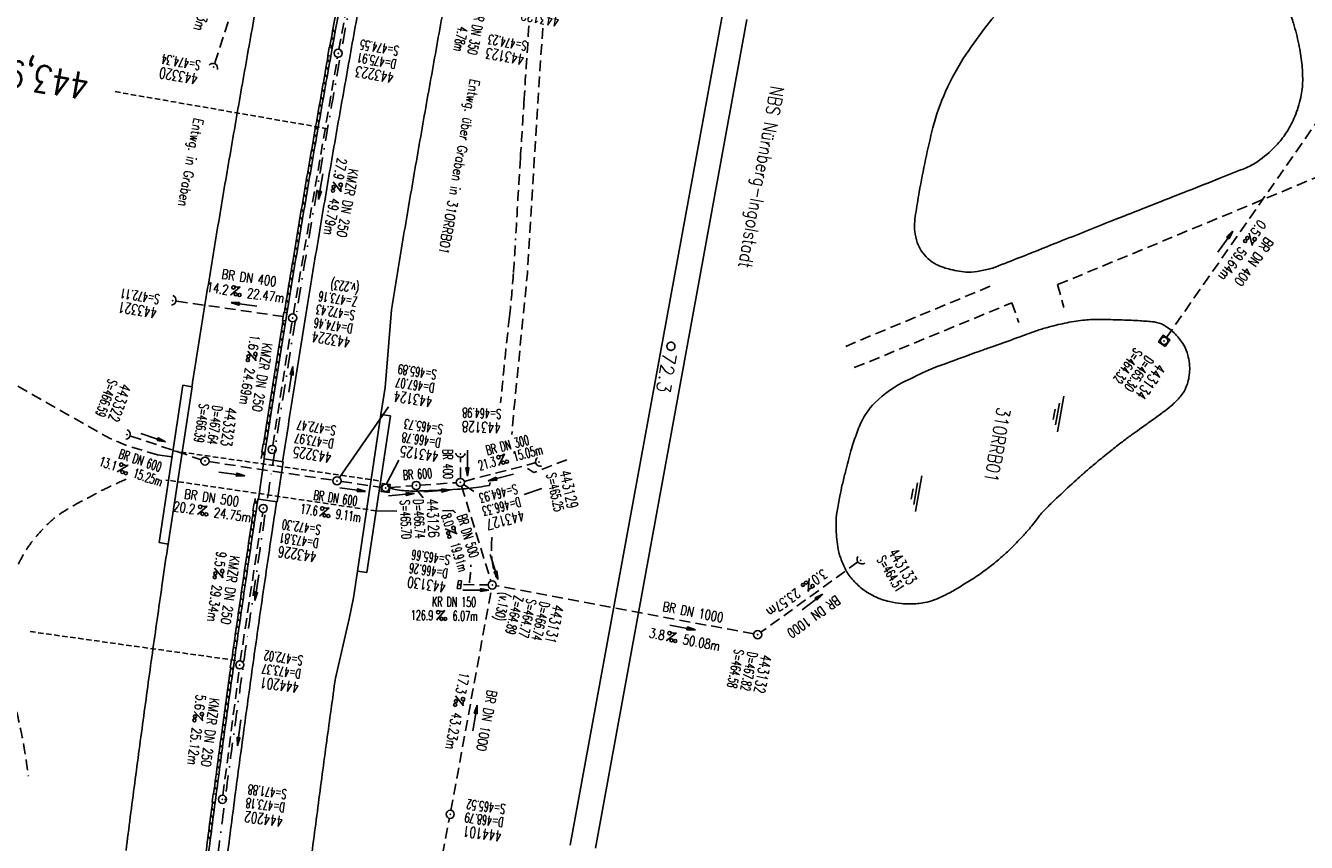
# Model space of a CAD drawing. Extents: x 459406 to 461721, y 413308 to 423218.
# Tile 121 of 256: x 460988 to 461225, y 417516 to 417667. Entities that reach past the tile are written whole.
import ezdxf
from ezdxf.enums import TextEntityAlignment as Align

# ---------------------------------------------------------------- set-up
doc = ezdxf.new("R2010")
doc.units = 0
doc.header["$LTSCALE"] = 2
doc.header["$MEASUREMENT"] = 0
for name, pattern in [('AUSGEZOGEN', [0]), ('GESTRICH-X2', [1.5, 1, -0.5]), ('GESTRICHELT', [0.75, 0.5, -0.25]), ('LT00', [0]), ('STRICHPT-X3', [3, 1.5, -0.75, 0, -0.75])]:
    doc.linetypes.add(name, pattern=pattern)
doc.layers.get('0').update_dxf_attribs({"linetype": 'AUSGEZOGEN'})
for name, color, linetype in [('ACHSE', 1, 'STRICHPT-X3'), ('BAUWO', 1, 'CONTINUOUS'), ('BAUWU', 1, 'GESTRICHELT'), ('FBR', 8, 'CONTINUOUS'), ('HEKTOM', 1, 'GESTRICHELT'), ('KANAL', 7, 'GESTRICH-X2'), ('NBS', 7, 'AUSGEZOGEN'), ('NBS-TRASSE', 7, 'CONTINUOUS'), ('PFEIL', 7, 'CONTINUOUS'), ('RINNE', 200, 'CONTINUOUS'), ('RRB', 4, 'AUSGEZOGEN'), ('RRHB', 4, 'AUSGEZOGEN'), ('SCHACHTNR', 6, 'CONTINUOUS'), ('SCHRIFT', 7, 'AUSGEZOGEN'), ('SCHSYMBOL', 7, 'AUSGEZOGEN'), ('STRASSE', 8, 'AUSGEZOGEN'), ('TEXTO', 4, 'CONTINUOUS'), ('TEXTU', 4, 'CONTINUOUS'), ('WEG', 8, 'GESTRICH-X2')]:
    doc.layers.add(name, color=color, linetype=linetype)
doc.styles.add('ROMANS', font='romans.shx', dxfattribs={"width": 0.8})
doc.styles.get("Standard").update_dxf_attribs({"font": 'TXT.SHX'})

# ---------------------------------------------------------------- blocks, each defined once
blk = doc.blocks.new('42')
at = {"color": 0}
blk.add_arc((-0.02, -0.31), 0.91, 12.5363, 167.4637, dxfattribs=at)
blk.add_point((0, 0), dxfattribs=at)
blk = doc.blocks.new('40')
at = {"color": 0}
blk.add_arc((0.02, 0.31), 0.91, 192.5363, 347.4637, dxfattribs=at)
blk.add_point((0, 0), dxfattribs=at)
blk = doc.blocks.new('GST')
at = {"color": 0}
blk.add_circle((0, 0), 0.75, dxfattribs=at)
blk.add_point((0, 0), dxfattribs=at)
blk = doc.blocks.new('10')
blk.add_blockref('GST', (0, 0))
blk = doc.blocks.new('PROM')
blk.add_line((1.57, 1.82), (0.02, 0.02))
for centre, radius in [((0.32, 1.51), 0.317), ((0.94, 0.29), 0.283), ((1.64, 0.29), 0.283)]:
    blk.add_circle(centre, radius)
blk.add_arc((0.99, 2.68), 1.03, 239.1414, 303.3549)
blk = doc.blocks.new('PFEIL2')
at = {"color": 0}
for p, q in [((0.88, 0), (-2.4, -0.01)), ((0.88, -0.27), (0.88, 0.28)), ((0.88, 0.28), (2.43, 0.01)), ((0.91, 0.27), (0.88, 0.26)), ((0.97, 0.26), (0.88, 0.25)), ((1.02, 0.25), (0.88, 0.23)), ((1.07, 0.24), (0.88, 0.21)), ((1.13, 0.23), (0.88, 0.19)), ((1.18, 0.22), (0.88, 0.17)), ((1.24, 0.21), (0.88, 0.15)), ((1.29, 0.21), (0.88, 0.14)), ((1.34, 0.2), (0.88, 0.12)), ((1.4, 0.19), (0.88, 0.1)), ((1.45, 0.18), (0.88, 0.08)), ((1.51, 0.17), (0.88, 0.06)), ((1.56, 0.16), (0.88, 0.04)), ((1.61, 0.15), (0.88, 0.02)), ((1.67, 0.14), (0.88, 0.01)), ((1.72, 0.13), (0.88, -0.01)), ((1.78, 0.12), (0.88, -0.03)), ((1.83, 0.11), (0.88, -0.05)), ((1.88, 0.1), (0.88, -0.07)), ((1.94, 0.09), (0.88, -0.09)), ((2.05, 0.08), (0.88, -0.12)), ((1.99, 0.08), (0.88, -0.11)), ((2.1, 0.07), (0.88, -0.14)), ((2.15, 0.06), (0.88, -0.16)), ((2.21, 0.05), (0.88, -0.18)), ((2.26, 0.04), (0.88, -0.2)), ((2.32, 0.03), (0.88, -0.22)), ((2.37, 0.02), (0.88, -0.23)), ((2.42, 0.01), (0.88, -0.25)), ((2.43, 0.01), (0.88, -0.27))]:
    blk.add_line(p, q, dxfattribs=at)
blk = doc.blocks.new('20')
blk.add_lwpolyline([(-0.75, -0.75), (0.75, -0.75), (0.75, 0.75), (-0.75, 0.75)], close=True)
blk.add_circle((0, 0), 0.676)
blk.add_point((0, 0))
blk = doc.blocks.new('30')
at = {"color": 0}
for p, q in [((-0.75, -0.29), (-0.75, 0.29)), ((-0.75, 0.29), (0.75, 0.29)), ((0.75, 0.29), (0.75, -0.29)), ((0.75, -0.29), (-0.75, -0.29))]:
    blk.add_line(p, q, dxfattribs=at)
blk.add_point((0, 0), dxfattribs=at)
blk = doc.blocks.new('SYMB0002')
at = {"linetype": 'LT00'}
blk.add_lwpolyline([(19.7, 0), (19.5, 2.5), (19.1, 4.9), (18.3, 7.2), (17.3, 9.5), (15.9, 11.6), (14.3, 13.5), (12.5, 15.2), (10.5, 16.6), (8.4, 17.8), (6.1, 18.7), (3.7, 19.3), (1.2, 19.6), (-1.2, 19.6), (-3.7, 19.3), (-6.1, 18.7), (-8.4, 17.8), (-10.5, 16.6), (-12.5, 15.2), (-14.3, 13.5), (-15.9, 11.6), (-17.3, 9.5), (-18.3, 7.2), (-19.1, 4.9), (-19.5, 2.5), (-19.7, 0), (-19.5, -2.5), (-19.1, -4.9), (-18.3, -7.2), (-17.3, -9.5), (-15.9, -11.6), (-14.3, -13.5), (-12.5, -15.2), (-10.5, -16.6), (-8.4, -17.8), (-6.1, -18.7), (-3.7, -19.3), (-1.2, -19.6), (1.2, -19.6), (3.7, -19.3), (6.1, -18.7), (8.4, -17.8), (10.5, -16.6), (12.5, -15.2), (14.3, -13.5), (15.9, -11.6), (17.3, -9.5), (18.3, -7.2), (19.1, -4.9), (19.5, -2.5), (19.7, 0)], dxfattribs=at)
blk = doc.blocks.new('WASSER2')
at = {"layer": 'TEXTU'}
for p, q in [((-3.34, 0.01), (3.36, 0.01)), ((-1.9, -0.54), (2.16, -0.54)), ((-0.7, -1.16), (1.24, -1.16))]:
    blk.add_line(p, q, dxfattribs=at)

msp = doc.modelspace()

# ---------------------------------------------------------------- linework, layer by layer
at = {"layer": 'ACHSE', "flags": 128}
msp.add_lwpolyline([(461161.88, 420437.76, -0.000001), (461165.78, 420419.42, -0.000002), (461167.09, 420413.31), (461177.49, 420364.41), (461187.91, 420315.5), (461193.11, 420291.05), (461198.32, 420266.6, 0.000013), (461200.55, 420256.1, -0.000008), (461202.78, 420245.61, -0.000126), (461202.84, 420245.34, -0.000011), (461203.52, 420242.15, -0.001203), (461205.52, 420232.59, -0.000771), (461208.59, 420217.67, -0.001324), (461210.77, 420206.86, -0.001044), (461213.46, 420193.14, -0.001041), (461215.82, 420180.84, -0.001046), (461218.13, 420168.58, -0.001043), (461220.38, 420156.31, -0.00104), (461222.59, 420143.98, -0.00104), (461224.74, 420131.65, -0.001043), (461226.84, 420119.35, -0.001046), (461228.88, 420107.04, -0.001042), (461230.89, 420094.68, -0.001044), (461232.83, 420082.32, -0.001045), (461234.73, 420069.98, -0.001048), (461236.57, 420057.6, -0.00105), (461238.36, 420045.24, -0.001042), (461240.1, 420032.88, -0.00104), (461241.79, 420020.48, -0.001038), (461243.43, 420008.07, -0.00104), (461245.01, 419995.69, -0.001048), (461246.55, 419983.28, -0.001048), (461248.03, 419970.87, -0.001045), (461249.46, 419958.47, -0.001042), (461250.84, 419946.03, -0.00104), (461252.16, 419933.58, -0.001043), (461253.44, 419921.16, -0.001047), (461254.66, 419908.73, -0.001046), (461255.83, 419896.28, -0.001044), (461256.95, 419883.83, -0.001044), (461258.01, 419871.37, -0.001042), (461259.03, 419858.92, -0.001041), (461259.99, 419846.45, -0.001045), (461260.9, 419833.96, -0.00105), (461261.76, 419821.51, -0.001044), (461262.56, 419809.09, -0.001035), (461263.31, 419796.56, -0.001039), (461264.02, 419784.01, -0.001052), (461264.67, 419771.6, -0.001051), (461265.26, 419759.2, -0.001036), (461265.81, 419746.63, -0.001035), (461266.31, 419734.06, -0.001048), (461266.74, 419721.64, -0.001053), (461267.13, 419709.21, -0.001043), (461267.47, 419696.65, -0.001038), (461267.78, 419683.02, -0.001246), (461267.99, 419671.66, -0.000845), (461268.2, 419656.35, -0.001335), (461268.29, 419646.66, -0.000076), (461268.34, 419639.67, -0.000344), (461268.35, 419638.12, -0.000008), (461268.39, 419629.89, 0.000017), (461268.44, 419621.66, 0.000001), (461268.5, 419609.16, -0.000009), (461268.57, 419596.66, -0.000011), (461268.64, 419584.16, 0.000013), (461268.7, 419571.66, 0.000007), (461268.77, 419559.16, -0.00001), (461268.84, 419546.66), (461269.1, 419496.66), (461269.37, 419446.66), (461269.63, 419396.66), (461269.9, 419346.67), (461270.16, 419296.67), (461270.43, 419246.67), (461270.69, 419196.67), (461270.96, 419146.67), (461271.22, 419096.67), (461271.49, 419046.67), (461271.75, 418996.67, -0.00001), (461271.82, 418984.17, 0.000007), (461271.88, 418971.67, 0.000013), (461271.95, 418959.17, -0.00001), (461272.02, 418946.67, -0.00001), (461272.08, 418934.17, 0.00001), (461272.15, 418921.67, 0.00001), (461272.21, 418909.17, -0.00001), (461272.28, 418896.67, -0.00001), (461272.35, 418884.17, 0.00001), (461272.41, 418871.67, 0.00001), (461272.48, 418859.17, -0.000008), (461272.55, 418846.67, -0.000012), (461272.61, 418834.17, 0.000001), (461272.68, 418821.67, 0.000028), (461272.72, 418813.34, -0.000014), (461272.77, 418805, -0.000517), (461272.77, 418803.54, -0.00011), (461272.79, 418796.67, -0.00198), (461272.78, 418786.97, -0.001256), (461272.67, 418771.67, -0.001874), (461272.51, 418760.32, -0.00156), (461272.22, 418746.68, -0.001561), (461271.89, 418734.16, -0.001568), (461271.47, 418721.69, -0.001564), (461270.98, 418709.23, -0.001556), (461270.41, 418696.71, -0.001558), (461269.76, 418684.2, -0.001564), (461269.03, 418671.75, -0.001572), (461268.22, 418659.29, -0.001568), (461267.34, 418646.81, -0.001561), (461266.38, 418634.35, -0.001559), (461265.34, 418621.89, -0.001562), (461264.22, 418609.41, -0.001569), (461263.02, 418597, -0.001568), (461261.75, 418584.58, -0.001563), (461260.4, 418572.14, -0.001556), (461258.97, 418559.71, -0.001558), (461257.46, 418547.31, -0.001565), (461255.88, 418534.9, -0.001566), (461254.22, 418522.52, -0.001565), (461252.48, 418510.16, -0.001561), (461250.66, 418497.77, -0.001562), (461248.77, 418485.4, -0.001565), (461246.8, 418473.07, -0.001567), (461244.75, 418460.75, -0.001565), (461242.63, 418448.42, -0.001562), (461240.43, 418436.12, -0.001561), (461238.15, 418423.83, -0.001563), (461235.79, 418411.54, -0.001567), (461233.36, 418399.29, -0.001565), (461230.85, 418387.07, -0.00156), (461228.26, 418374.82, -0.001559), (461225.6, 418362.59, -0.001563), (461222.86, 418350.41, -0.001567), (461220.05, 418338.24, -0.001564), (461217.16, 418326.07, -0.001562), (461214.19, 418313.92, -0.001563), (461211.15, 418301.8, -0.001563), (461207.62, 418288.1, -0.002038), (461204.84, 418277.61, -0.001089), (461200.88, 418263.05, -0.001658), (461198.22, 418253.5, -0.000013), (461197.53, 418251.04, -0.000228), (461197.49, 418250.9, -0.000007), (461194.46, 418240.17, 0.000006), (461191.43, 418229.44), (461184.63, 418205.39), (461177.83, 418181.33, 0.000005), (461174.44, 418169.3, -0.000005), (461171.04, 418157.27, -0.000019), (461167.64, 418145.24, 0.000019), (461164.24, 418133.21), (461157.44, 418109.15), (461150.65, 418085.09, 0.000005), (461147.25, 418073.06, -0.000001), (461143.85, 418061.03, -0.000002), (461140.45, 418049.01, -0.000002), (461137.05, 418036.98, -0.000015), (461133.65, 418024.95, 0.000019), (461130.25, 418012.92), (461123.46, 417988.86), (461116.66, 417964.8, 0.000001), (461115.31, 417960.01, 0.000001), (461112.35, 417949.55, 0.000375), (461111.88, 417947.88, 0.000088), (461109.88, 417940.74, 0.001331), (461107.28, 417931.38, 0.000846), (461103.25, 417916.63, 0.001238), (461100.29, 417905.61, 0.001041), (461096.83, 417892.47, 0.001036), (461093.69, 417880.37, 0.001036), (461090.61, 417868.26, 0.001038), (461087.57, 417856.12, 0.00104), (461084.59, 417844, 0.001041), (461081.65, 417831.86, 0.001037), (461078.77, 417819.68, 0.001037), (461075.93, 417807.51, 0.001036), (461073.15, 417795.32, 0.001043), (461070.41, 417783.09, 0.001049), (461067.73, 417770.91, 0.00104), (461065.11, 417758.74, 0.001034), (461062.53, 417746.46, 0.00103), (461059.99, 417734.18, 0.001036), (461057.52, 417721.97, 0.001044), (461055.1, 417709.74, 0.001039), (461052.71, 417697.44, 0.00104), (461050.38, 417685.14, 0.001043), (461048.11, 417672.86, 0.001039), (461045.89, 417660.59, 0.001034), (461043.72, 417648.25, 0.001037), (461041.59, 417635.89, 0.001045), (461039.53, 417623.61, 0.001043), (461037.52, 417611.32, 0.001035), (461035.54, 417598.93, 0.001032), (461033.62, 417586.54, 0.001037), (461031.76, 417574.21, 0.001044), (461029.95, 417561.86, 0.001041), (461028.19, 417549.47, 0.001039), (461026.47, 417537.08, 0.00104), (461024.82, 417524.7, 0.001038), (461023.21, 417512.31, 0.001036), (461021.65, 417499.9, 0.001039), (461020.15, 417487.47, 0.001043), (461018.7, 417475.08, 0.001041), (461017.3, 417462.68, 0.001038), (461015.95, 417450.23, 0.001035), (461014.65, 417437.76, 0.00104), (461013.4, 417425.36, 0.001038), (461012.21, 417412.95, 0.001032), (461011.07, 417400.47, 0.001036), (461009.97, 417388, 0.001039), (461008.93, 417375.56, 0.001048), (461007.95, 417363.09, 0.001048), (461007.01, 417350.63, 0.001037), (461005.98, 417336.12, 0.001443), (461005.3, 417325.69, 0.000621), (461004.39, 417310.95, 0.000896), (461003.79, 417300.74, 0.000001), (461003.78, 417300.53, 0.000151), (461003.78, 417300.53, 0.000033), (461003.08, 417288.15, -0.000002), (461002.39, 417275.78), (461000.98, 417250.82), (460999.58, 417225.86), (460996.77, 417175.93), (460993.97, 417126.01, 0), (460992.56, 417101.05, 0), (460991.16, 417076.09), (460988.35, 417026.17, 0.000005), (460987.42, 417009.53, 0.000002), (460985.55, 416976.25)], format="xyb", dxfattribs=at)
at = {"layer": 'BAUWO'}
for p, q in [((461016.88, 417600.72), (461012.47, 417571.54)), ((461014.19, 417571.26), (461018.6, 417600.41)), ((461018.6, 417600.41), (461016.88, 417600.72)), ((461053.6, 417595.29), (461049.25, 417566.25)), ((461050.99, 417565.97), (461055.37, 417595)), ((461055.37, 417595), (461053.6, 417595.29)), ((461030.88, 417579.6), (461031.99, 417587.04)), ((461031.99, 417587.04), (461035.5, 417586.5)), ((461035.5, 417586.5), (461034.37, 417579.1)), ((461034.37, 417579.1), (461030.88, 417579.6)), ((461012.47, 417571.54), (461014.19, 417571.26)), ((461049.25, 417566.25), (461050.99, 417565.97))]:
    msp.add_line(p, q, dxfattribs=at)
at = {"layer": 'BAUWU'}
for p, q in [((461015.04, 417588.53), (461053.55, 417582.93)), ((461052.71, 417577.41), (461014.21, 417583.08))]:
    msp.add_line(p, q, dxfattribs=at)
at = {"layer": 'FBR'}
for points in [[(461130.89, 418077.69, -0.000001), (461127.49, 418065.66, -0.000002), (461124.09, 418053.63, -0.000002), (461120.69, 418041.6, -0.000015)], [(461145.56, 418073.54, -0.000001), (461142.16, 418061.51, -0.000002), (461138.77, 418049.48, -0.000002), (461135.37, 418037.45, -0.000015)], [(461148.93, 418072.59, -0.000001), (461145.53, 418060.56, -0.000002), (461142.13, 418048.53, -0.000002), (461138.74, 418036.5, -0.000015)], [(461163.85, 418068.37, -0.000001), (461160.45, 418056.35, -0.000002), (461157.05, 418044.32, -0.000002), (461153.65, 418032.29, -0.000015)], [(460970.45, 417010.48, 0.000002), (460968.57, 416977.2, 0.000002)], [(460985.67, 417009.63, 0.000002), (460983.8, 416976.35, 0.000002)], [(460989.17, 417009.43, 0.000002), (460987.3, 416976.15, 0.000002)], [(461004.64, 417008.56, 0.000002), (461002.77, 416975.28, 0.000002)], [(461104.31, 417851.97, 0.00104), (461101.34, 417839.91, 0.001041), (461098.43, 417827.85, 0.001037), (461095.56, 417815.74, 0.001037), (461092.74, 417803.64, 0.001036), (461089.97, 417791.51, 0.001043), (461087.25, 417779.36, 0.001049), (461084.59, 417767.25, 0.00104), (461081.98, 417755.14, 0.001034), (461079.41, 417742.94, 0.00103), (461076.89, 417730.73, 0.001036), (461074.43, 417718.59, 0.001044), (461072.02, 417706.42, 0.001039), (461069.66, 417694.19, 0.00104), (461067.34, 417681.96, 0.001043), (461065.08, 417669.76, 0.001039), (461062.88, 417657.56, 0.001034), (461060.71, 417645.29, 0.001037), (461058.59, 417633, 0.001045), (461056.54, 417620.79, 0.000523), (461055.54, 417614.66, 0.001035)], [(461068.07, 417848.02, 0.001041), (461065.12, 417835.82, 0.001037), (461062.22, 417823.57, 0.001037), (461059.37, 417811.33, 0.001036), (461056.57, 417799.07, 0.001043), (461053.81, 417786.78, 0.001049), (461051.12, 417774.53, 0.00104), (461048.49, 417762.28, 0.001034), (461045.88, 417749.94, 0.00103), (461043.33, 417737.59, 0.001036), (461040.85, 417725.31, 0.001044), (461038.41, 417713.01, 0.001039), (461036.02, 417700.63, 0.00104), (461033.67, 417688.27, 0.001043), (461031.39, 417675.92, 0.001039), (461029.16, 417663.58, 0.001034), (461026.97, 417651.17, 0.001037), (461024.83, 417638.74, 0.001045), (461022.76, 417626.39, 0.001043), (461020.73, 417614.03, 0.001035), (461018.75, 417601.57, 0.000095), (461018.57, 417600.42, 0.000095)], [(461082.88, 417844.41, 0.001041), (461079.95, 417832.27, 0.001037), (461077.06, 417820.08, 0.001037), (461074.23, 417807.9, 0.001036), (461071.44, 417795.71, 0.001043), (461068.7, 417783.47, 0.001049), (461066.02, 417771.29, 0.00104), (461063.4, 417759.1, 0.001034), (461060.81, 417746.82, 0.00103), (461058.27, 417734.53, 0.001036), (461055.8, 417722.31, 0.001044), (461053.38, 417710.08, 0.001039), (461050.99, 417697.77, 0.00104), (461048.66, 417685.46, 0.001043), (461046.39, 417673.18, 0.001039), (461044.17, 417660.9, 0.001034), (461041.99, 417648.55, 0.001037), (461039.86, 417636.18, 0.001045), (461037.8, 417623.89, 0.001043), (461035.79, 417611.6, 0.001035), (461033.81, 417599.2, 0.001011), (461031.93, 417587.05, 0.001037)], [(461086.29, 417843.58, 0.001041), (461083.36, 417831.46, 0.001037), (461080.47, 417819.28, 0.001037), (461077.64, 417807.12, 0.001036), (461074.86, 417794.93, 0.001043), (461072.12, 417782.71, 0.001049), (461069.45, 417770.54, 0.00104), (461066.82, 417758.37, 0.001034), (461064.24, 417746.11, 0.00103), (461061.7, 417733.83, 0.001036), (461059.23, 417721.63, 0.001044), (461056.81, 417709.4, 0.001039), (461054.43, 417697.11, 0.00104), (461052.1, 417684.82, 0.001043), (461049.83, 417672.55, 0.001039), (461047.62, 417660.28, 0.001034), (461045.44, 417647.95, 0.001037), (461043.31, 417635.59, 0.001045), (461041.25, 417623.32, 0.001043), (461039.24, 417611.04, 0.001035), (461037.27, 417598.66, 0.001012), (461035.39, 417586.52, 0.001037)], [(460986.11, 417289.1, -0.000002), (460985.41, 417276.73)], [(461001.33, 417288.25, -0.000002), (461000.64, 417275.88)], [(461004.83, 417288.05, -0.000002), (461004.13, 417275.68)], [(461020.3, 417287.18, -0.000002), (461019.61, 417274.81)], [(461030.8, 417579.61, 0.000432), (461030.03, 417574.47, 0.001044), (461028.22, 417562.12, 0.001041), (461026.45, 417549.71, 0.001039), (461024.74, 417537.32, 0.00104), (461023.08, 417524.93, 0.001038), (461021.47, 417512.53, 0.001036)], [(461034.26, 417579.12, 0.000435), (461033.49, 417573.96, 0.001044), (461031.68, 417561.61, 0.001041), (461029.92, 417549.23, 0.001039), (461028.21, 417536.85, 0.00104), (461026.55, 417524.47, 0.001038), (461024.95, 417512.09, 0.001036)], [(461014.14, 417571.27, 0.000586), (461013.13, 417564.3, 0.001041), (461011.35, 417551.83, 0.001039), (461009.63, 417539.37, 0.00104), (461007.96, 417526.92, 0.001038), (461006.35, 417514.46, 0.001036)], [(461045.17, 417546.38, 0.00098), (461043.57, 417534.76, 0.00104), (461041.92, 417522.45, 0.001038), (461040.32, 417510.13, 0.001036)]]:
    msp.add_lwpolyline(points, format="xyb", dxfattribs=at)
at = {"layer": 'FBR', "flags": 128}
for points in [[(461053.6, 417595.29), (461054.37, 417600.3), (461055.54, 417614.66)], [(461045.17, 417546.38), (461047.73, 417557.37), (461048.5, 417561.27), (461049.25, 417566.25)]]:
    msp.add_lwpolyline(points, dxfattribs=at)
at = {"layer": 'HEKTOM'}
for p, q in [((461043.72, 417648.25), (461004.31, 417655.12)), ((461028.19, 417549.47), (460988.56, 417555.03))]:
    msp.add_line(p, q, dxfattribs=at)
at = {"layer": 'KANAL'}
for p, q in [((461045.81, 417662.97), (461054.78, 417710.56)), ((461022.81, 417660.44), (461030.59, 417684.44)), ((461037.37, 417613.91), (461045.56, 417661.5)), ((461199.19, 417609.47), (461232.62, 417657.37)), ((461015.75, 417616.28), (461036.5, 417613.28)), ((461033.56, 417589.53), (461037.12, 417612.44)), ((461007.25, 417591.28), (461020.28, 417586.88)), ((461021.72, 417586.53), (461044.72, 417583.09)), ((461068.34, 417583.44), (461068.34, 417587.19)), ((461069.06, 417582.87), (461082.16, 417586.28)), ((461046.22, 417582.87), (461053.75, 417581.75)), ((461055.22, 417581.72), (461059.41, 417582.06)), ((461060.89, 417582.16), (461067.58, 417582.63)), ((461068.56, 417581.97), (461074, 417564.38)), ((461027.53, 417549.59), (461031.69, 417577.12)), ((461142.05, 417567.93), (461124.06, 417554.89)), ((461066.59, 417521.88), (461074.09, 417562.94)), ((461068.91, 417563.75), (461073.47, 417563.69)), ((461122.72, 417554.59), (461074.97, 417563.53)), ((461024.31, 417524.69), (461027.34, 417548.09)), ((461058.16, 417478.38), (461066.31, 417520.41))]:
    msp.add_line(p, q, dxfattribs=at)
at = {"layer": 'NBS-TRASSE'}
for points in [[(461088.69, 417515.42), (461116.95, 417669.49)], [(461093.37, 417514.89), (461121.43, 417668.49)]]:
    msp.add_lwpolyline(points, dxfattribs=at)
at = {"layer": 'RINNE'}
for p, q in [((461044.69, 417666.61), (461045.1, 417666.04)), ((461044.44, 417665.24), (461044.85, 417664.66)), ((461044.19, 417663.86), (461044.6, 417663.28)), ((461043.45, 417659.72), (461043.86, 417659.14)), ((461043.7, 417661.1), (461044.11, 417660.52)), ((461043.21, 417658.33), (461043.61, 417657.76)), ((461042.72, 417655.57), (461043.12, 417654.99)), ((461042.96, 417656.95), (461043.37, 417656.38)), ((461042.23, 417652.8), (461042.64, 417652.22)), ((461042.47, 417654.18), (461042.88, 417653.61)), ((461041.74, 417650.03), (461042.15, 417649.45)), ((461041.99, 417651.41), (461042.39, 417650.84)), ((461041.5, 417648.64), (461041.91, 417648.06)), ((461041.02, 417645.86), (461041.43, 417645.29)), ((461041.26, 417647.25), (461041.67, 417646.68)), ((461040.54, 417643.08), (461040.95, 417642.51)), ((461040.78, 417644.47), (461041.19, 417643.9)), ((461040.3, 417641.69), (461040.71, 417641.12)), ((461039.82, 417638.91), (461040.23, 417638.33)), ((461040.06, 417640.3), (461040.47, 417639.73)), ((461039.35, 417636.12), (461039.76, 417635.54)), ((461039.58, 417637.52), (461039.99, 417636.94)), ((461039.11, 417634.73), (461039.52, 417634.15)), ((461038.64, 417631.94), (461039.05, 417631.36)), ((461038.87, 417633.33), (461039.28, 417632.75)), ((461038.17, 417629.14), (461038.58, 417628.56)), ((461038.4, 417630.54), (461038.81, 417629.96)), ((461037.7, 417626.34), (461038.11, 417625.76)), ((461037.93, 417627.74), (461038.34, 417627.16)), ((461037.47, 417624.94), (461037.88, 417624.36)), ((461037, 417622.14), (461037.41, 417621.56)), ((461037.24, 417623.54), (461037.65, 417622.96)), ((461036.54, 417619.33), (461036.95, 417618.75)), ((461036.77, 417620.74), (461037.18, 417620.16)), ((461036.31, 417617.93), (461036.72, 417617.35)), ((461035.85, 417615.12), (461036.27, 417614.54)), ((461036.08, 417616.53), (461036.49, 417615.94)), ((461035.4, 417612.31), (461035.81, 417611.72)), ((461035.17, 417610.9), (461035.58, 417610.32)), ((461034.72, 417608.08), (461035.13, 417607.5)), ((461034.94, 417609.49), (461035.36, 417608.91)), ((461034.27, 417605.26), (461034.68, 417604.68)), ((461034.49, 417606.67), (461034.9, 417606.09)), ((461034.04, 417603.85), (461034.46, 417603.26)), ((461033.59, 417601.02), (461034.01, 417600.44)), ((461033.82, 417602.43), (461034.23, 417601.85)), ((461033.15, 417598.19), (461033.56, 417597.61)), ((461033.37, 417599.61), (461033.79, 417599.02)), ((461032.71, 417595.36), (461033.12, 417594.77)), ((461032.93, 417596.78), (461033.34, 417596.19)), ((461032.49, 417593.94), (461032.9, 417593.36)), ((461032.05, 417591.1), (461032.46, 417590.52)), ((461032.27, 417592.52), (461032.68, 417591.94)), ((461031.61, 417588.26), (461032.02, 417587.68)), ((461030.25, 417579.35), (461030.69, 417578.86)), ((461029.87, 417576.78), (461030.3, 417576.29)), ((461029.49, 417574.21), (461029.92, 417573.72)), ((461029.68, 417575.49), (461030.11, 417575.01)), ((461029.1, 417571.63), (461029.54, 417571.15)), ((461029.29, 417572.92), (461029.73, 417572.43)), ((461028.91, 417570.34), (461029.35, 417569.86)), ((461028.53, 417567.77), (461028.97, 417567.28)), ((461028.72, 417569.05), (461029.16, 417568.57)), ((461028.16, 417565.19), (461028.59, 417564.7)), ((461028.35, 417566.48), (461028.78, 417565.99)), ((461027.78, 417562.6), (461028.22, 417562.12)), ((461027.97, 417563.89), (461028.41, 417563.41)), ((461027.41, 417560.02), (461027.85, 417559.53)), ((461027.6, 417561.31), (461028.03, 417560.82)), ((461027.04, 417557.43), (461027.48, 417556.94)), ((461027.23, 417558.73), (461027.66, 417558.24)), ((461026.86, 417556.14), (461027.29, 417555.65)), ((461026.49, 417553.55), (461026.92, 417553.06)), ((461026.67, 417554.84), (461027.11, 417554.35)), ((461026.12, 417550.95), (461026.56, 417550.47)), ((461026.3, 417552.25), (461026.74, 417551.76)), ((461025.8, 417548.31), (461026.2, 417547.87)), ((461025.4, 417545.76), (461025.83, 417545.27)), ((461025.58, 417547.06), (461026.01, 417546.57)), ((461025.04, 417543.16), (461025.47, 417542.68)), ((461025.22, 417544.46), (461025.65, 417543.98)), ((461024.86, 417541.86), (461025.3, 417541.37)), ((461024.5, 417539.26), (461024.94, 417538.77)), ((461024.68, 417540.56), (461025.12, 417540.07)), ((461024.15, 417536.66), (461024.58, 417536.17)), ((461024.32, 417537.96), (461024.76, 417537.47)), ((461023.79, 417534.05), (461024.23, 417533.56)), ((461023.97, 417535.35), (461024.41, 417534.86)), ((461023.44, 417531.44), (461023.88, 417530.95)), ((461023.62, 417532.75), (461024.06, 417532.26)), ((461023.27, 417530.14), (461023.71, 417529.64)), ((461022.92, 417527.52), (461023.36, 417527.03)), ((461023.09, 417528.83), (461023.53, 417528.34)), ((461022.75, 417526.22), (461023.19, 417525.72)), ((461022.23, 417522.29), (461022.67, 417521.8)), ((461022.57, 417523.41), (461022.84, 417523.11)), ((461021.89, 417519.67), (461022.33, 417519.18)), ((461022.06, 417520.98), (461022.5, 417520.49)), ((461021.55, 417517.05), (461021.99, 417516.56)), ((461021.72, 417518.36), (461022.16, 417517.87))]:
    msp.add_line(p, q, dxfattribs=at)
for points in [[(461001.33, 417288.25, -0.000002), (461000.64, 417275.88)], [(461048.03, 417684.82, 0.00098), (461045.9, 417673.27, 0.000844), (461044.09, 417663.29, 0.001034)], [(461048.53, 417684.72, 0.00098), (461046.39, 417673.18, 0.000844), (461044.58, 417663.2, 0.001034)], [(461044.32, 417661.72, 0.00007), (461044.17, 417660.9, 0.001034), (461041.99, 417648.55, 0.001037), (461039.86, 417636.18, 0.001045), (461037.8, 417623.89, 0.001043), (461035.79, 417611.6, 0.001035), (461033.81, 417599.2, 0.00079), (461032.34, 417589.71, 0.001037)], [(461043.83, 417661.81, 0.00007), (461043.68, 417660.99, 0.001034), (461041.5, 417648.64, 0.001037), (461039.37, 417636.27, 0.001045), (461037.31, 417623.97, 0.00083), (461035.7, 417614.18, 0.001035)], [(461035.46, 417612.7, 0.000087), (461035.3, 417611.68, 0.001035), (461033.32, 417599.28, 0.00079), (461031.84, 417589.78, 0.001011)], [(461031.61, 417588.3, 0.000098), (461031.43, 417587.13, 0.001011)], [(461032.11, 417588.22, 0.000098), (461031.93, 417587.05, 0.001037)], [(461030.3, 417579.69, 0.000069), (461030.18, 417578.86, 0.001044)], [(461030.8, 417579.61, 0.000069), (461030.68, 417578.79, 0.001044)], [(461030.45, 417577.3, 0.000238), (461030.03, 417574.47, 0.001044), (461028.22, 417562.12, 0.001041), (461026.45, 417549.71, 0.001039), (461024.74, 417537.32, 0.00104), (461023.08, 417524.93, 0.001038), (461021.47, 417512.53, 0.001036)], [(461029.96, 417577.38, 0.000238), (461029.54, 417574.55, 0.001044), (461027.72, 417562.19, 0.001039), (461025.96, 417549.81, 0.001039)], [(461025.75, 417548.32, 0.000916), (461024.25, 417537.39, 0.00104), (461022.59, 417524.99, 0.000006), (461022.58, 417524.92, 0.001036)], [(461022.38, 417523.43, 0.000907), (461020.98, 417512.6, 0.001036), (461019.42, 417500.18, 0.000013), (461019.4, 417500.02, 0.001043)]]:
    msp.add_lwpolyline(points, format="xyb", dxfattribs=at)
at = {"layer": 'RRHB', "flags": 128}
for points in [[(461218.93, 417675.04, 0.036521), (461216.45, 417677.93, 0.026565), (461212.57, 417681.44, 0.044969), (461208.97, 417683.86, 0.039927), (461204.51, 417685.87, 0.056883), (461200.39, 417686.83, 0.04422), (461194.96, 417686.98, 0.053973), (461188.04, 417685.8, 0.074617), (461183.41, 417683.7, 0.019722), (461179.06, 417680.63, 0.024728), (461175.82, 417677.88, 0.007584), (461172.5, 417674.67, 0.008684), (461169.68, 417671.77, 0.022617), (461166, 417667.46, 0.019277), (461162.11, 417662.06, 0.040188), (461158.3, 417655.17, 0.044327), (461155.94, 417648.44, 0.009516), (461154.57, 417642.54, 0.00937), (461153.4, 417636.5, 0.006215), (461152.73, 417632.38, 0.014757), (461152.53, 417630.63, 0.059322), (461152.57, 417629.22, 0.039174), (461153.05, 417627.15, 0.068753), (461153.79, 417625.59, 0.063526), (461155, 417624.17, 0.067728), (461156.56, 417623.1, 0.052703), (461158.82, 417622.25, 0.042244), (461162.06, 417621.68, 0.066122), (461164.17, 417621.78, 0.015674), (461166.5, 417622.27, 0.033816), (461167.56, 417622.61, 0.000513), (461172.06, 417624.38, 0.000347), (461178.71, 417627.02, 0.000048), (461188.45, 417630.9, -0.00025), (461190.34, 417631.64, -0.000606), (461191.92, 417632.27, 0.000085), (461203.17, 417636.7, 0.000806), (461209.15, 417639.07, 0.000985), (461214.04, 417641.02, 0.066668), (461216.56, 417642.45, 0.04376), (461219.82, 417645.41, 0.046062), (461221.59, 417647.72, 0.042801), (461223.03, 417650.49, 0.043915), (461224.15, 417654.06, 0.052819), (461224.49, 417657.16, 0.027857), (461224.33, 417660.39, 0.025363), (461223.78, 417663.89, 0.020347), (461222.78, 417667.81, 0.031841), (461221.89, 417670.24, 0.034021), (461220.89, 417672.14, 0.020985)], [(461183.5, 417584.01, 0.005864), (461182.15, 417582.8, 0.00237), (461178.87, 417579.74, 0.004789), (461177.52, 417578.45, 0.00671), (461176.58, 417577.5, 0.037545), (461175.33, 417576, -0.026326), (461173.6, 417573.83, -0.005092), (461172.2, 417572.29, -0.007295), (461171.2, 417571.24, -0.010805), (461170.13, 417570.19, -0.007536), (461168.55, 417568.75, -0.015358), (461166.61, 417567.15, -0.013239), (461164.26, 417565.42, -0.01148), (461163.06, 417564.62, -0.005654), (461160.58, 417563.1, -0.019112), (461158.31, 417561.85, -0.020952), (461156.15, 417560.89, -0.053618), (461154.42, 417560.4, -0.03556), (461151.73, 417560.15, -0.034555), (461150.09, 417560.23, -0.025134), (461147.87, 417560.6, -0.058893), (461145.13, 417561.54, -0.056846), (461142.6, 417563.15, -0.053632), (461140.78, 417564.97, -0.059174), (461139.53, 417566.96, -0.03623), (461138.65, 417569.22, -0.042392), (461138.22, 417571.25, -0.030329), (461137.98, 417574.81, -0.042718), (461138.18, 417577.34, -0.00692), (461138.68, 417580.14, -0.009071), (461139.14, 417582.27, -0.005063), (461139.72, 417584.66, -0.003122), (461140.72, 417588.51, -0.018385), (461141.23, 417590.17, -0.010257), (461142.31, 417593.08, -0.104861), (461145.23, 417597.48, -0.08042), (461150.82, 417601.45, -0.007592), (461155.1, 417603.46, -0.018463), (461156.9, 417604.2, -0.000629), (461162.84, 417606.38, -0.002297), (461164.47, 417606.96, -0.000263), (461166.67, 417607.74, 0.000272), (461168.8, 417608.49, 0.003224), (461171.67, 417609.53, -0.00271), (461175.08, 417610.76, -0.020016), (461177.17, 417611.42, -0.013215), (461180.4, 417612.19, -0.023895), (461183.73, 417612.73, -0.028473), (461186.56, 417612.9, -0.005669), (461187.7, 417612.88, -0.001935), (461191.01, 417612.79, -0.008358), (461194.36, 417612.64, -0.010785), (461196.94, 417612.42, -0.103611), (461198.73, 417611.84, -0.069943), (461200.91, 417610.14, -0.060161), (461202.44, 417608.13, -0.075286), (461203.19, 417606.26, -0.024186), (461203.48, 417604.73, -0.036622), (461203.54, 417603.7, -0.035149), (461203.41, 417602.2, -0.041556), (461203.11, 417600.96, -0.046326), (461202.5, 417599.56, -0.055802), (461201.77, 417598.52, -0.024481), (461200.39, 417597.12, -0.027744), (461199.05, 417596.02, -0.000908), (461197.22, 417594.67, -0.002074), (461196.41, 417594.09, -0.002125), (461194.22, 417592.52, 0.003193), (461192.76, 417591.48, 0.006606), (461191.06, 417590.22, 0.005085), (461188.9, 417588.53, 0.004234), (461186.6, 417586.66, 0.005169), (461184.75, 417585.1, 0.001229), (461184.09, 417584.53, 0.001372)]]:
    msp.add_lwpolyline(points, format="xyb", close=True, dxfattribs=at)
at = {"layer": 'SCHACHTNR'}
for p, q in [((461045.91, 417583.57), (461055.04, 417596.67)), ((461054.63, 417582.39), (461056.94, 417586.79)), ((461060.22, 417581.34), (461061.41, 417579.79)), ((461069.01, 417582.23), (461070.86, 417580.97))]:
    msp.add_line(p, q, dxfattribs=at)
at = {"layer": 'SCHSYMBOL'}
for points in [[(461044.58, 417663.2), (461044.32, 417661.72), (461043.75, 417661.83), (461044.01, 417663.31)], [(461036.19, 417614.1), (461035.95, 417612.62), (461035.38, 417612.71), (461035.62, 417614.2)], [(461032.34, 417589.71), (461032.11, 417588.22), (461031.53, 417588.31), (461031.76, 417589.8)], [(461030.68, 417578.79), (461030.45, 417577.3), (461029.88, 417577.39), (461030.1, 417578.88)], [(461026.46, 417549.74), (461026.25, 417548.25), (461025.67, 417548.33), (461025.88, 417549.82)], [(461023.07, 417524.86), (461022.88, 417523.37), (461022.3, 417523.44), (461022.5, 417524.93)]]:
    msp.add_lwpolyline(points, close=True, dxfattribs=at)
at = {"layer": 'STRASSE'}
for points in [[(461014.87, 417587.44), (461012.2, 417587.8)], [(461013.7, 417583.12), (461014.21, 417583.04)], [(461083.41, 417581.52), (461080.17, 417580.45)], [(461052.69, 417577.42), (461056.58, 417577.32)], [(461065.03, 417577.39), (461066.95, 417577.49)]]:
    msp.add_lwpolyline(points, dxfattribs=at)
msp.add_lwpolyline([(461073.72, 417582.1, -0.008232), (461069.74, 417581.56, -0.017047), (461067.8, 417581.4, -0.003228), (461060.8, 417581.09, -0.013307), (461059.1, 417581.08, -0.019185), (461057.79, 417581.15, -0.016333), (461056.26, 417581.34, -0.074676), (461055.76, 417581.5, -0.033359), (461054.76, 417582.08)], format="xyb", dxfattribs=at)
at = {"layer": 'WEG'}
for p, q in [((461179.06, 417619.37), (461180.2, 417615.08)), ((461170.59, 417615.99), (461171.85, 417612.31))]:
    msp.add_line(p, q, dxfattribs=at)
for points in [[(461081.04, 417667.29, 0.000487), (461080.16, 417653.8, 0.00065), (461079.46, 417642.84, 0.001166), (461078.56, 417627.61, -0.002953), (461078.18, 417621.6, -0.01046), (461077.44, 417613.44, 0.004403), (461075.8, 417597.43, 0.00177)], [(461073.85, 417582.65, -0.001645), (461073.72, 417582.1)], [(461067.4, 417577.07, 0.003024), (461067.3, 417577.17, 0.009598), (461067.04, 417577.42, 0.029999), (461066.95, 417577.49, 0.204532)], [(461074.97, 417565.11, -0.053119), (461074.19, 417568.5, -0.053119), (461074.15, 417571.97, -0.007963), (461074.21, 417572.49, -0.059698)], [(461070, 417564.04, 0.031335), (461070.27, 417567.37, 0.047461)]]:
    msp.add_lwpolyline(points, format="xyb", dxfattribs=at)
at = {"layer": 'WEG', "flags": 128}
for points in [[(461083.6, 417666.9), (461082.04, 417642.68), (461080.75, 417621.4), (461078.22, 417595.6), (461077.87, 417591.58)], [(461179.06, 417619.37), (461181.16, 417620.19), (461213.91, 417633.78), (461236.95, 417643.35), (461260.85, 417652.55), (461284.61, 417660.6)], [(461012.2, 417587.8), (461006.68, 417589.42), (461003.28, 417590.86), (460989.08, 417598.9), (460966.23, 417612.28), (460942.6, 417626.21)], [(461139.78, 417607.86), (461144.03, 417609.7), (461166.61, 417619.07)], [(461141.37, 417603.98), (461144.24, 417605.11), (461170.59, 417615.99)], [(461080.76, 417585.24), (461081.98, 417584.5), (461088.22, 417586.94)]]:
    msp.add_lwpolyline(points, dxfattribs=at)
msp.add_lwpolyline([(461006.32, 417583.26, 0.007956), (461006.21, 417583.21, 0.007213), (461003.08, 417581.77, 0.008852), (461000.58, 417580.51, 0.006228), (460996.97, 417578.56, 0.009828), (460994.73, 417577.25, 0.046981), (460992.67, 417575.71, 0.029936), (460989.85, 417572.84, 0.044034), (460987.57, 417569.7, 0.040021), (460985.68, 417565.88, 0.027802), (460984.57, 417562.58, 0.035991), (460984.04, 417559.94, 0.031602), (460983.81, 417556.21, 0.025649), (460984.06, 417551.62, 0.033387), (460985.9, 417540.97, -0.027826), (460988.24, 417528.23, -0.003967)], format="xyb", dxfattribs=at)

# ---------------------------------------------------------------- block references
at = {"layer": 'NBS-TRASSE', "xscale": 0.0380999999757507, "yscale": 0.0380999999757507, "zscale": 0.2539999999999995, "rotation": 259.2000295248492}
msp.add_blockref('SYMB0002', (461107.37, 417607.91), dxfattribs=at)
at = {"layer": 'PFEIL'}
for p, rotation in [((461042.45, 417637.53), 260.2435), ((461210.14, 417627.29), 54.19954724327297), ((461028.24, 417615.66), 171.7209), ((461036.91, 417601.76), 81.1409), ((461011.38, 417590.98), 341.2431000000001), ((461069.64, 417586.27), 269.9455), ((461025.96, 417584.26), 351.4898), ((461075.86, 417583.61), 194.5747), ((461048.34, 417581.36), 351.6537), ((461063.98, 417581.1), 4.276900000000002), ((461057.41, 417580.42), 4.653099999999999), ((461074.57, 417567.03), 287.2346999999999), ((461030.6, 417563.2), 261.454), ((461071.18, 417562.71), 359.2543000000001), ((461133.58, 417560.51), 37.097118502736), ((461109.51, 417555.78), 349.1156551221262), ((461071.04, 417538.97), 79.6311), ((461027.31, 417536.27), 262.6764)]:
    msp.add_blockref('PFEIL2', p, dxfattribs=dict(at, rotation=rotation))
at = {"layer": 'RRB', "rotation": 260}
for p in [(461179.6, 417595.38), (461153.28, 417580.62)]:
    msp.add_blockref('WASSER2', p, dxfattribs=at)
at = {"layer": 'SCHSYMBOL'}
for name, p, rotation in [('GST', (461045.68, 417662.24), 259.8431), ('42', (461022.59, 417659.71), 332.2384357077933), ('42', (461015.01, 417616.4), 260.7983), ('GST', (461037.24, 417613.17), 260.7915), ('20', (461198.81, 417608.92), 55.35197138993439), ('42', (461006.54, 417591.54), 261.2872), ('GST', (461033.44, 417588.78), 261.2616), ('10', (461020.99, 417586.63), 261.3377), ('40', (461068.34, 417587.94), 357.6390550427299), ('40', (461082.89, 417586.47), 294.1166911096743), ('10', (461045.47, 417582.97), 261.3364000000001), ('10', (461068.33, 417582.68), 261.2754999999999), ('20', (461054.48, 417581.65), 261.3354), ('10', (461060.14, 417582.11), 261.3102), ('GST', (461031.79, 417577.86), 261.4719), ('40', (461142.56, 417568.25), 317.1191013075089), ('30', (461068.16, 417563.74), 261.6371), ('10', (461074.23, 417563.67), 261.6215), ('10', (461123.45, 417554.45), 261.6215), ('GST', (461027.43, 417548.85), 262.0306000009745), ('GST', (461024.23, 417523.93), 262.508899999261), ('10', (461066.45, 417521.15), 262.456)]:
    msp.add_blockref(name, p, dxfattribs=dict(at, rotation=rotation))
at = {"layer": 'TEXTU'}
for p, rotation in [((461044.72, 417638.44), 259.710899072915), ((461214.55, 417628.93), 234.1995472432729), ((461025.72, 417617.38), 351.7209), ((461028.9, 417607.03), 261.140900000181), ((461004.67, 417584.64), 341.2431000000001), ((461075.46, 417585.82), 14.5747), ((461019.56, 417576.71), 351.4898), ((461042.19, 417576.4), 351.6537), ((461065.52, 417574.09), 287.2346999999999), ((461022.74, 417566.78), 262.1369144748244), ((461133.01, 417564.87), 215.6627825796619), ((461063.88, 417557.11), 359.2543000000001), ((461106.49, 417553.31), 349.1156551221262), ((461067.39, 417543.11), 259.432279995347), ((461018.96, 417540.25), 262.6764000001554)]:
    msp.add_blockref('PROM', p, dxfattribs=dict(at, rotation=rotation))

# ---------------------------------------------------------------- texts
at = {"layer": 'HEKTOM', "style": 'ROMANS', "width": 0.8}
msp.add_text('443,900', height=5, rotation=170.1121, dxfattribs=at).set_placement((460999.81, 417658.44))
at = {"layer": 'NBS', "style": 'ROMANS', "oblique": 360, "width": 0.8}
msp.add_text('NBS Nürnberg-Ingolstadt', height=2.5, rotation=259.7775, dxfattribs=at).set_placement((461125.91, 417656.3))
at = {"layer": 'NBS-TRASSE', "oblique": 360}
msp.add_text('72.3', height=2.5, rotation=260.4101, dxfattribs=at).set_placement((461105.93, 417606.89))
at = {"layer": 'RRB', "style": 'ROMANS', "width": 0.8}
msp.add_text('310RRB01', height=2.5, rotation=260, dxfattribs=at).set_placement((461167.88, 417596.74))
at = {"layer": 'SCHACHTNR', "style": 'ROMANS'}
for s, height, rotation, width, p in [('443122', 2, 169.5492, 0.7, (461086.84, 417669.05)), ('S=474.55', 1.8, 169.8431, 0.6, (461057.02, 417663.53)), ('S=474.23', 1.8, 169.641, 0.6, (461080.79, 417664.45)), ('S=474.34', 1.8, 169.9672, 0.6, (461020.25, 417660.84)), ('D=475.91', 1.8, 169.8431, 0.6, (461056.59, 417661.06)), ('443123', 2, 169.641, 0.7, (461080.32, 417661.98)), ('443320', 2, 169.9672, 0.7, (461019.81, 417658.38)), ('443223', 2, 169.8431, 0.7, (461056.15, 417658.62)), ('(v.223)', 1.8, 170.7915, 0.6, (461049.69, 417619.46)), ('S=472.11', 1.8, 170.7983, 0.6, (461012.66, 417617.5)), ('Z=473.16', 1.8, 170.7915, 0.6, (461049.31, 417616.98)), ('443321', 2, 170.7983, 0.7, (461012.25, 417615.03)), ('S=472.43', 1.8, 170.7915, 0.6, (461048.9, 417614.51)), ('D=474.46', 1.8, 170.7915, 0.6, (461048.5, 417612.04)), ('443224', 2, 170.7915, 0.7, (461048.09, 417609.57)), ('S=464.32', 1.8, 235.2807, 0.6, (461193.4, 417607.74)), ('D=465.30', 1.8, 235.2807, 0.6, (461195.47, 417606.3)), ('S=465.89', 1.8, 171.3364, 0.6, (461064.04, 417603.52)), ('443134', 2, 235.2807, 0.7, (461197.52, 417604.87)), ('S=466.59', 1.8, 250.014, 0.6, (461003.12, 417602)), ('443322', 2, 250.014, 0.7, (461005.47, 417601.15)), ('D=467.07', 1.8, 171.3364, 0.6, (461063.67, 417601.05)), ('443124', 2, 171.3364, 0.7, (461063.29, 417598.58)), ('S=466.39', 1.8, 261.9072, 0.6, (461019.96, 417597.34)), ('D=467.64', 1.8, 261.9072, 0.6, (461022.44, 417596.99)), ('443323', 2, 261.9072, 0.7, (461024.91, 417596.64)), ('S=464.98', 1.8, 177.764, 0.6, (461075.95, 417596.26)), ('S=472.47', 1.8, 171.2616, 0.6, (461045.35, 417593.17)), ('S=465.73', 1.8, 171.3354, 0.6, (461065.19, 417593.37)), ('443128', 2, 177.764, 0.7, (461075.86, 417593.77)), ('D=473.97', 1.8, 171.2616, 0.6, (461044.97, 417590.71)), ('D=466.78', 1.8, 171.3354, 0.6, (461064.81, 417590.87)), ('443225', 2, 171.2616, 0.7, (461044.6, 417588.24)), ('443125', 2, 171.3354, 0.7, (461064.44, 417588.41)), ('S=465.25', 1.8, 282.4969, 0.6, (461084.25, 417584.17)), ('443129', 2, 282.4969, 0.7, (461086.7, 417584.69)), ('S=464.93', 1.8, 194.599, 0.6, (461078.67, 417582.39)), ('S=465.70', 1.8, 272.5039, 0.6, (461057.14, 417579.37)), ('D=466.74', 1.8, 272.5039, 0.6, (461059.63, 417579.49)), ('443126', 2, 272.5039, 0.7, (461062.13, 417579.6)), ('D=466.33', 1.8, 194.599, 0.6, (461079.3, 417579.98)), ('443127', 2, 194.599, 0.7, (461079.93, 417577.56)), ('S=472.30', 1.8, 171.4719, 0.6, (461042.55, 417574.74)), ('D=473.81', 1.8, 171.4719, 0.6, (461042.17, 417572.27)), ('443226', 2, 171.4719, 0.7, (461041.8, 417569.8)), ('S=465.66', 1.8, 171.6371, 0.6, (461066.54, 417569.16)), ('443133', 2, 301.517, 0.7, (461147.6, 417569.63)), ('D=466.26', 1.8, 171.6371, 0.6, (461066.16, 417566.66)), ('S=464.51', 1.8, 301.517, 0.6, (461145.47, 417568.34)), ('443130', 2, 171.6371, 0.7, (461065.79, 417564.19)), ('(v.130)', 1.8, 257.1945, 0.6, (461075.81, 417562.39)), ('Z=464.89', 1.8, 257.1945, 0.6, (461078.27, 417561.76)), ('S=464.77', 1.8, 257.1945, 0.6, (461080.7, 417561.2)), ('D=466.74', 1.8, 257.1945, 0.6, (461083.14, 417560.66)), ('443131', 2, 257.1945, 0.7, (461085.57, 417560.1)), ('S=472.02', 1.8, 172.0306, 0.6, (461039.23, 417550.53)), ('S=464.58', 1.8, 258.8334, 0.6, (461119.18, 417551.85)), ('D=467.82', 1.8, 258.8334, 0.6, (461121.66, 417551.36)), ('443132', 2, 258.8334, 0.7, (461124.11, 417550.86)), ('D=473.37', 1.8, 172.0306, 0.6, (461038.89, 417548.06)), ('444201', 2, 172.0306, 0.7, (461038.54, 417545.6)), ('S=471.88', 1.8, 172.5089, 0.6, (461036.24, 417525.76)), ('D=473.18', 1.8, 172.5089, 0.6, (461035.9, 417523.26)), ('S=465.52', 1.8, 172.456, 0.6, (461076.78, 417523)), ('444202', 2, 172.5089, 0.7, (461035.59, 417520.79)), ('D=468.79', 1.8, 172.456, 0.6, (461076.47, 417520.53)), ('444101', 2, 172.456, 0.7, (461076.12, 417518.06))]:
    msp.add_text(s, height=height, rotation=rotation, dxfattribs=dict(at, width=width)).set_placement(p)
at = {"layer": 'SCHRIFT', "style": 'ROMANS', "width": 0.8}
for s, p in [('Entwg. über Graben in 310RRB01', (461070.16, 417657.53)), ('Entwg. in Graben', (461018.95, 417650.29))]:
    msp.add_text(s, height=1.8, rotation=259.7, dxfattribs=at).set_placement(p)
at = {"layer": 'TEXTO', "style": 'ROMANS'}
for s, rotation, width, p in [('KMZR DN 350', 259.2241, 0.6, (461070.57, 417667.21)), ('KMZR DN 250', 259.7109, 0.75, (461046.54, 417634.61)), ('BR DN 400', 234.1995, 0.75, (461214.7, 417624.09)), ('BR DN 400', 351.7209, 0.75, (461029.04, 417619.72)), ('KMZR DN 250', 261.1409, 0.75, (461030.71, 417602.28)), ('BR DN 300', 14.5747, 0.6, (461077.29, 417588.72)), ('BR DN 600', 341.2431, 0.6, (461008.7, 417585.91)), ('BR 400', 271.0683, 0.6, (461065.12, 417586.07)), ('BR 600', 4.2769, 0.6, (461060.44, 417583.32)), ('BR DN 500', 351.4898, 0.75, (461022.09, 417578.94)), ('BR DN 600', 351.6537, 0.6, (461045.06, 417578.89)), ('BR DN 500', 287.2347, 0.6, (461068.89, 417572.5)), ('KMZR DN 250', 262.1369, 0.75, (461024.79, 417562.85)), ('KR DN 150', 359.2543, 0.6, (461067.15, 417559.64)), ('BR DN 1000', 349.1157, 0.75, (461111.29, 417557.77)), ('BR DN 1000', 215.6628, 0.75, (461133.32, 417558.5)), ('BR DN 1000', 259.4323, 0.75, (461072.32, 417538.67)), ('KMZR DN 250', 262.6764, 0.75, (461021.06, 417536.46))]:
    msp.add_text(s, height=1.8, rotation=rotation, dxfattribs=dict(at, width=width)).set_placement(p, align=Align.CENTER)
at = {"layer": 'TEXTU', "style": 'ROMANS'}
for s, rotation, width, p in [('26.73m', 252.0579, 0.75, (461021.01, 417673.3)), ('4.78m', 259.2241, 0.6, (461067.92, 417667.28)), ('27.9', 259.7109, 0.75, (461045.54, 417642.95)), ('49.79m', 259.7109, 0.75, (461044.19, 417635.49)), ('0.5', 234.1995, 0.75, (461216.37, 417631.5)), ('59.64m', 234.1995, 0.75, (461212.78, 417626.49)), ('14.2', 351.7209, 0.75, (461021.21, 417618.03)), ('22.47m', 351.7209, 0.75, (461028.68, 417616.94)), ('1.6', 261.1409, 0.75, (461029.4, 417610.2)), ('24.69m', 261.1409, 0.75, (461028.44, 417604.05)), ('15.05m', 14.5747, 0.6, (461078.36, 417586.58)), ('13.1', 341.2431, 0.6, (461001.21, 417585.82)), ('21.3', 14.5747, 0.6, (461071.92, 417584.9)), ('15.25m', 341.2431, 0.6, (461007.49, 417583.66)), ('20.2', 351.4898, 0.75, (461015.02, 417577.4)), ('24.75m', 351.4898, 0.75, (461022.52, 417576.28)), ('17.6', 351.6537, 0.6, (461038.56, 417576.94)), ('9.11m', 351.6537, 0.6, (461045.15, 417575.97)), ('8.0', 287.2347, 0.6, (461064.77, 417576.55)), ('9.5', 262.1369, 0.75, (461023.19, 417569.98)), ('19.91m', 287.2347, 0.6, (461066.4, 417571.21)), ('3.0', 215.6628, 0.75, (461135.56, 417566.73)), ('29.34m', 262.1369, 0.75, (461022.32, 417563.82)), ('23.57m', 215.6628, 0.75, (461130.56, 417563.12)), ('126.9', 359.2543, 0.6, (461059.14, 417557.19)), ('6.07m', 359.2543, 0.6, (461066.89, 417557.06)), ('3.8', 349.1157, 0.75, (461103.21, 417553.94)), ('50.08m', 349.1157, 0.75, (461109.45, 417552.73)), ('17.3', 259.4323, 0.75, (461068.23, 417547.62)), ('5.6', 262.6764, 0.75, (461019.38, 417543.44)), ('43.23m', 259.4323, 0.75, (461066.83, 417540.15)), ('25.12m', 262.6764, 0.75, (461018.6, 417537.28))]:
    msp.add_text(s, height=1.8, rotation=rotation, dxfattribs=dict(at, width=width)).set_placement(p)

doc.saveas('drawing.dxf')
